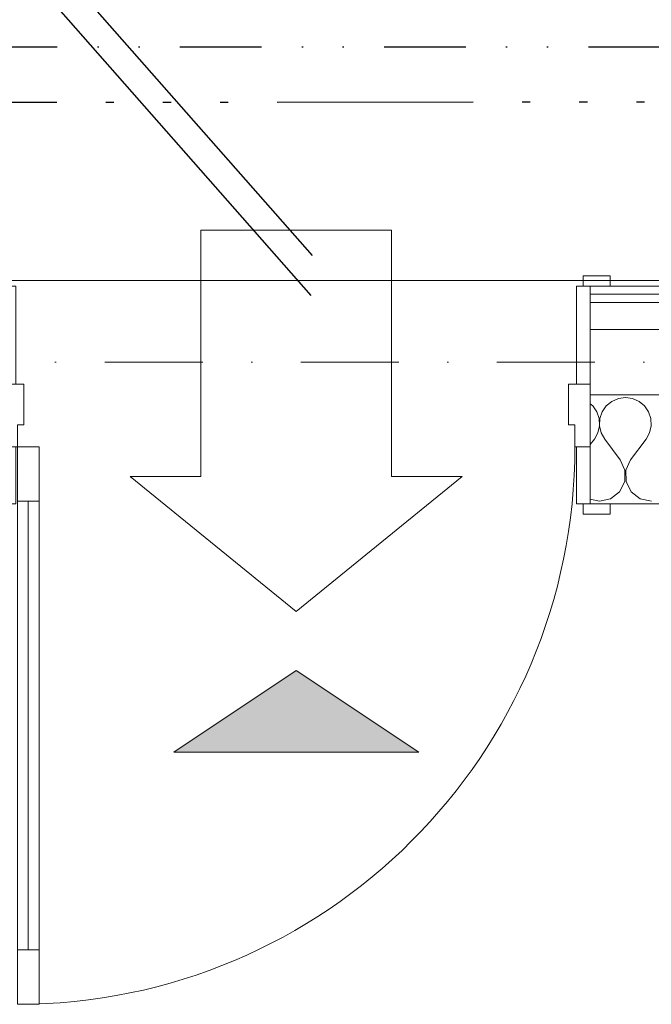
# Model space of a CAD drawing. Header units: centimetres. Extents: x -9388 to 91680, y -1419244 to 50347.
# Tile 68 of 183: x 42231 to 43391, y -711719 to -709911. Entities that reach past the tile are written whole.
import ezdxf
from ezdxf.enums import TextEntityAlignment as Align

# ---------------------------------------------------------------- set-up
doc = ezdxf.new("R2010")
doc.units = ezdxf.units.CM
for name, pattern in [('ISO14W100', [25.5, 12, -3, 0.5, -3, 0.5, -3, 0.5, -3]), ('KOPISTO BUDYNEK C 09.10.12-PW_WODA$0$DIVIDE', [1.25, 0.5, -0.25, 0, -0.25, 0, -0.25]), ('Kropki i Kreski', [360, 180, -90, 0, -90])]:
    doc.linetypes.add(name, pattern=pattern)
for name, color, linetype in [('! Strefy Powierzchnie', 7, 'Continuous'), ('Drzwi ArchiCAD', 7, 'Continuous'), ('Osie', 7, 'Continuous')]:
    doc.layers.add(name, color=color, linetype=linetype)
for name, color, linetype, lineweight in [('! Strefy Powierzchnie _Nr_pióra__41', 7, 'Continuous', 15), ('0_Nr_pióra__101', 7, 'Continuous', 5), ('Drzwi ArchiCAD_Nr_pióra__1', 7, 'Continuous', 13), ('Drzwi ArchiCAD_Nr_pióra__23', 7, 'Continuous', 15), ('Drzwi ArchiCAD_Nr_pióra__3', 7, 'Continuous', 13), ('Drzwi ArchiCAD_Nr_pióra__41', 7, 'Continuous', 15), ('Osie_Nr_pióra__1', 7, 'Continuous', 13), ('Osie_Nr_pióra__4', 7, 'Continuous', 13), ('Q_podkład', 8, 'Continuous', 9), ('Ściany zewnętrzne_Nr_pióra__1', 7, 'Continuous', 13), ('Ściany zewnętrzne_Nr_pióra__174', 7, 'Continuous', 5), ('Ściany zewnętrzne_Nr_pióra__41', 7, 'Continuous', 15)]:
    doc.layers.add(name, color=color, linetype=linetype, lineweight=lineweight)
doc.layers.add('Q_Działka cyrkulacyjna', color=7, linetype='ISO14W100', lineweight=30, true_color=0xffc000)
doc.layers.add('Q_Działka wody ciepłej', color=6, linetype='KOPISTO BUDYNEK C 09.10.12-PW_WODA$0$DIVIDE', lineweight=30, true_color=0xff00ff)
doc.layers.add('Q_uwagi', color=7, linetype='Continuous', lineweight=30, true_color=0xff0101, plot=False)
doc.styles.add('GENERATED_STYLE_3', font='calibri.ttf')

# ---------------------------------------------------------------- blocks, each defined once
blk = doc.blocks.new('Standardowy znacznik siatki')
at = {"layer": 'Osie_Nr_pióra__4', "linetype": 'Kropki i Kreski'}
blk.add_line((1000, 0), (17990.8, 0), dxfattribs=at)
at = {"layer": 'Osie_Nr_pióra__1', "style": 'GENERATED_STYLE_3'}
for tag, p in [('AC_MarkerText_1_0', (-125, 4.9)), ('AC_MarkerText_1_1', (19115.8, 4.9))]:
    blk.add_attdef(tag, text='', height=100, rotation=360, dxfattribs=at).set_placement(p, align=Align.MIDDLE_CENTER)
blk = doc.blocks.new('Symbol wejścia 19_3')
at = {"layer": '! Strefy Powierzchnie', "linetype": 'Continuous', "lineweight": 0, "true_color": 0xffffff}
blk.add_hatch(color=7, dxfattribs=at).paths.add_polyline_path([(0, 0), (450, 0), (225, 150)])
at = {"layer": '! Strefy Powierzchnie _Nr_pióra__41', "linetype": 'Continuous'}
for p, q in [((0, 0), (225, 150)), ((450, 0), (225, 150)), ((0, 0), (450, 0))]:
    blk.add_line(p, q, dxfattribs=at)
blk = doc.blocks.new('Drzwi 19')
at = {"layer": 'Drzwi ArchiCAD_Nr_pióra__1', "color": 8, "linetype": 'Continuous'}
for p, q in [((-540, -265), (-540, -215)), ((540, -265), (540, -215)), ((-540, -280), (-540, -265)), ((540, -280), (540, -265)), ((-540, -295), (-540, -280)), ((540, -295), (540, -280)), ((-540, -295), (-577, -295)), ((540, -295), (577, -295))]:
    blk.add_line(p, q, dxfattribs=at)
at = {"layer": 'Drzwi ArchiCAD_Nr_pióra__23', "color": 8, "linetype": 'Continuous'}
for p, q in [((-512, 0), (-540, 0)), ((-540, 0), (-540, -115)), ((-512, -40), (-512, 0)), ((540, 0), (512, 0)), ((512, 0), (512, -40)), ((540, -115), (540, 0)), ((-500, -40), (-512, -40)), ((-500, -115), (-500, -40)), ((512, -40), (500, -40)), ((500, -40), (500, -115)), ((-540, -115), (-500, -115)), ((500, -115), (540, -115))]:
    blk.add_line(p, q, dxfattribs=at)
at = {"layer": 'Drzwi ArchiCAD_Nr_pióra__3', "color": 8, "linetype": 'Continuous'}
for p, q in [((472, 924), (472, 1024)), ((472, 1024), (512, 1024)), ((512, 1024), (512, 924)), ((472, 924), (492, 924)), ((472, 100), (472, 924)), ((512, 924), (472, 924)), ((492, 924), (512, 924)), ((492, 100), (492, 924)), ((492, 924), (492, 100)), ((492, 924), (492, 100)), ((512, 924), (512, 100)), ((-527, 124), (-577, 124)), ((-577, 124), (-577, 105)), ((-527, 105), (-527, 124)), ((577, 124), (527, 124)), ((527, 124), (527, 105)), ((577, 105), (577, 124)), ((-577, 105), (-527, 105)), ((-515, 105), (-540, 105)), ((-540, 105), (-540, 0)), ((-515, 0), (-515, 105)), ((492, 100), (472, 100)), ((472, 0), (472, 100)), ((472, 100), (512, 100)), ((512, 100), (492, 100)), ((512, 100), (512, 0)), ((540, 105), (515, 105)), ((515, 105), (515, 0)), ((527, 105), (577, 105)), ((540, 0), (540, 105)), ((-540, 0), (-515, 0)), ((512, 0), (472, 0)), ((515, 0), (540, 0)), ((-515, -115), (-540, -115)), ((-540, -115), (-540, -295)), ((-515, -295), (-515, -115)), ((540, -115), (515, -115)), ((515, -115), (515, -295)), ((540, -295), (540, -115)), ((-527, -295), (-577, -295)), ((-577, -295), (-577, -314)), ((-540, -295), (-515, -295)), ((-527, -314), (-527, -295)), ((515, -295), (540, -295)), ((577, -295), (527, -295)), ((527, -295), (527, -314)), ((577, -314), (577, -295)), ((-577, -314), (-527, -314)), ((527, -314), (577, -314))]:
    blk.add_line(p, q, dxfattribs=at)
blk.add_arc((512, 0), 1024, 90, 180, dxfattribs=at)
at = {"layer": 'Drzwi ArchiCAD_Nr_pióra__41', "color": 8, "linetype": 'Continuous'}
for p, q in [((-540, 105), (-577, 105)), ((-540, 0), (-540, 105)), ((540, 0), (540, 105)), ((540, 105), (577, 105)), ((-540, -95), (-540, 0)), ((540, -95), (540, 0)), ((-540, -115), (-540, -95)), ((540, -115), (540, -95)), ((-540, -215), (-540, -115)), ((540, -215), (540, -115))]:
    blk.add_line(p, q, dxfattribs=at)
blk = doc.blocks.new('PAB.01_RZUT PRZYZIEMIA')
at = {"layer": '! Strefy Powierzchnie', "color": 8, "linetype": 'Continuous', "lineweight": 0, "flags": 128}
blk.add_lwpolyline([(42139, -704614.2), (42139, -710390.3), (43599, -710390.3), (43599, -708777.6), (43504, -708777.6), (43504, -708187.3), (43504, -706869.3), (43504, -706759.3), (45374, -706759.3), (45374, -704614.2)], close=True, dxfattribs=at)
at = {"layer": '0_Nr_pióra__101', "color": 8, "linetype": 'Continuous', "flags": 128}
blk.add_lwpolyline([(42914, -710297.8), (42564, -710297.8), (42564, -710749.8), (42434, -710749.8), (42739, -710997.8), (43044, -710749.8), (42914, -710749.8)], close=True, dxfattribs=at)
at = {"layer": 'Ściany zewnętrzne_Nr_pióra__1', "color": 8, "linetype": 'Continuous'}
for p, q in [((43279, -710400.3), (43316, -710400.3)), ((43279, -710400.3), (43279, -710415.3)), ((43279, -710400.3), (43279, -710415.3)), ((43279, -710415.3), (43279, -710430.3)), ((43279, -710415.3), (43279, -710430.3)), ((43279, -710430.3), (43279, -710480.3)), ((43279, -710430.3), (43279, -710480.3))]:
    blk.add_line(p, q, dxfattribs=at)
at = {"layer": 'Ściany zewnętrzne_Nr_pióra__1', "color": 8, "linetype": 'Continuous', "flags": 128}
blk.add_lwpolyline([(46014, -710400.3), (43279, -710400.3)], dxfattribs=at)
at = {"layer": 'Ściany zewnętrzne_Nr_pióra__174', "color": 8, "linetype": 'Continuous'}
for p, q in [((43318.8, -710612.2), (43308.7, -710620.5)), ((43330.8, -710606.9), (43318.8, -710612.2)), ((43343.8, -710605), (43330.8, -710606.9)), ((43356.8, -710606.9), (43343.8, -710605)), ((43368.8, -710612.2), (43356.8, -710606.9)), ((43379, -710620.5), (43368.8, -710612.2)), ((43283.7, -710620.5), (43279, -710616.6)), ((43291.2, -710631.4), (43283.7, -710620.5)), ((43295.4, -710643.8), (43291.2, -710631.4)), ((43301.2, -710631.4), (43297, -710643.8)), ((43308.7, -710620.5), (43301.2, -710631.4)), ((43386.4, -710631.4), (43379, -710620.5)), ((43390.6, -710643.8), (43386.4, -710631.4)), ((43296, -710656.9), (43295.4, -710643.8)), ((43297, -710643.8), (43296.4, -710656.9)), ((43391.2, -710656.9), (43390.6, -710643.8)), ((43286.7, -710681.2), (43293, -710669.7)), ((43293, -710669.7), (43296, -710656.9)), ((43296.4, -710656.9), (43299.4, -710669.7)), ((43299.4, -710669.7), (43305.7, -710681.2)), ((43381.9, -710681.2), (43388.3, -710669.7)), ((43388.3, -710669.7), (43391.2, -710656.9)), ((43279, -710691.4), (43286.7, -710681.2)), ((43334.3, -710719.3), (43305.7, -710681.2)), ((43353.3, -710719.3), (43381.9, -710681.2)), ((43342.9, -710738.4), (43334.3, -710719.3)), ((43353.3, -710719.3), (43344.8, -710738.4)), ((43342.4, -710759.3), (43342.9, -710738.4)), ((43344.8, -710738.4), (43345.2, -710759.3)), ((43333.1, -710778), (43342.4, -710759.3)), ((43345.2, -710759.3), (43354.6, -710778)), ((43316.6, -710790.9), (43333.1, -710778)), ((43354.6, -710778), (43371, -710790.9)), ((43279, -710791.6), (43296.2, -710795.5)), ((43296.2, -710795.5), (43316.6, -710790.9)), ((43371, -710790.9), (43391.4, -710795.5))]:
    blk.add_line(p, q, dxfattribs=at)
at = {"layer": 'Ściany zewnętrzne_Nr_pióra__41', "color": 8, "linetype": 'Continuous'}
for p, q in [((46024, -710415.3), (43279, -710415.3)), ((46034, -710430.3), (43279, -710430.3)), ((46034, -710480.3), (43279, -710480.3)), ((43279, -710480.3), (43279, -710580.3)), ((43279, -710480.3), (43279, -710580.3)), ((43279, -710580.3), (43279, -710600.3)), ((43279, -710600.3), (45004.1, -710600.3)), ((43279, -710600.3), (43279, -710695.3)), ((43279, -710695.3), (43279, -710800.3)), ((43279, -710800.3), (43316, -710800.3))]:
    blk.add_line(p, q, dxfattribs=at)
at = {"layer": 'Ściany zewnętrzne_Nr_pióra__41', "color": 8, "linetype": 'Continuous', "flags": 128}
blk.add_lwpolyline([(43279, -710800.3), (46416, -710800.3)], dxfattribs=at)
at = {"layer": '! Strefy Powierzchnie', "color": 8, "linetype": 'Continuous', "lineweight": 5, "zscale": 1000, "rotation": 359.9999971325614}
blk.add_blockref('Symbol wejścia 19_3', (42514, -711256.2), dxfattribs=at)
at = {"layer": 'Drzwi ArchiCAD', "color": 8, "linetype": 'Continuous', "zscale": 1000, "rotation": 179.999997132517}
blk.add_blockref('Drzwi 19', (42739, -710695.3), dxfattribs=at)
at = {"layer": 'Osie', "color": 8, "linetype": 'Continuous', "zscale": 1000, "rotation": 359.999997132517}
blk.add_blockref('Standardowy znacznik siatki', (30584.3, -710540.3), dxfattribs=at)
blk = doc.blocks.new('A$C674EB6B2')
at = {"layer": 'Q_uwagi', "linetype": 'Continuous'}
for p, q in [((-1049.8, -7659.2), (-255.7, -8561.6)), ((-1049.8, -7734.9), (-257.6, -8635.1))]:
    blk.add_line(p, q, dxfattribs=at)

msp = doc.modelspace()

# ---------------------------------------------------------------- block references
at = {"layer": 'Q_podkład'}
msp.add_blockref('PAB.01_RZUT PRZYZIEMIA', (0, 0), dxfattribs=at)

# ---------------------------------------------------------------- next in the draw order: linework, layer by layer
at = {"layer": 'Q_Działka cyrkulacyjna', "ltscale": 30}
msp.add_line((46124.1, -710061.6), (39210, -710064.4), dxfattribs=at)
at = {"layer": 'Q_Działka wody ciepłej', "ltscale": 300}
for p, q in [((42338.3, -704819.7), (42338.3, -709961.2)), ((39148.6, -709961.2), (46124, -709961.2))]:
    msp.add_line(p, q, dxfattribs=at)

# ---------------------------------------------------------------- next in the draw order: block references
at = {"layer": 'Q_uwagi'}
msp.add_blockref('A$C674EB6B2', (43023.8, -701782.8), dxfattribs=at)

doc.saveas('drawing.dxf')
